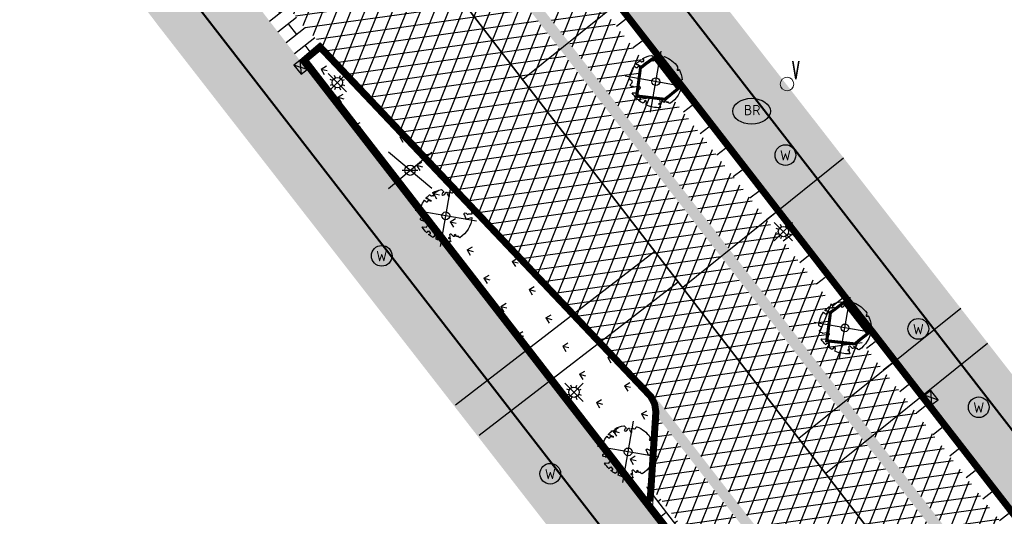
# Model space of a CAD drawing. Header units: metres. Extents: x 196882 to 197709, y 354811 to 355604.
# Tile 50 of 68: x 197350 to 197388, y 355189 to 355208. Entities that reach past the tile are written whole.
import ezdxf

# ---------------------------------------------------------------- set-up
doc = ezdxf.new("R2010")
doc.units = ezdxf.units.M
doc.layers.get('0').update_dxf_attribs({"lineweight": 18})
for name, color, linetype, lineweight in [('B-WE-KL-WATER_BRANDLEIDING_BRANDHYDRANT-S', 150, 'Continuous', 25), ('B-WE-KL-WATER_STRAATPOT-S', 170, 'Continuous', 25), ('Boomvak', 7, 'Continuous', 18), ('N-WE-RI-HWA_KOLK-S', 7, 'Continuous', 25), ('V-WE-GR-BOOM-S', 7, 'Continuous', 25), ('V-WE-IE-MEUBILAIR_WEGMEUBILAIR_VERKEERSBORD-S', 7, 'Continuous', 25), ('V-WE-RI-GWA_HUISAANSLUITING_PVC-G', 1, 'RI-GWA_HUISAANSLUITING-V', 25), ('V-WE-RI-VWA_TRANSPORTLEIDING-G', 20, 'RI-VWA-V', 35), ('V-WE-VH-KANTOPSLUITING_OPSLUITBAND-G', 7, 'VH-OPSLUITBAND-V', 25), ('V-WE-VH-KANTOPSLUITING_RIJWIELPADBAND_380X200-G', 10, 'VH-RIJWIELPADBAND_380X200-V', 0), ('V-WE-VH-KANTOPSLUITING_TROTTOIRBAND-G', 7, 'VH-TROTTOIRBAND-V', 0), ('V-WE-VH-VERHARDING_TEGEL-A', 252, 'Continuous', 18), ('verklikker', 2, 'Continuous', 0)]:
    doc.layers.add(name, color=color, linetype=linetype, lineweight=lineweight)
for name, color, linetype in [('V-WE-IE-LICHTMAST-G', 7, 'Continuous'), ('V_WEGEN_A_ASFALT', 252, 'Continuous'), ('V_WEGEN_A_BSS', 252, 'Continuous')]:
    doc.layers.add(name, color=color, linetype=linetype)
doc.layers.add('V-WE-VH-VERHARDING_TEGEL_300x300 grijs', color=7, linetype='Continuous', lineweight=18, true_color=0x999999)
doc.layers.add('V_GROEN_A_GRAS', color=3, linetype='Continuous', true_color=0x00ff00)
doc.styles.add('NLCS-ISO', font='NLCS-ISO.ttf')
doc.styles.add('NLCS-ISO-M500-T25', font='NLCS-ISO.ttf', dxfattribs={"height": 1})
doc.styles.add('Style-simplex', font='simplex.shx')
doc.linetypes.add('RI-GWA_HUISAANSLUITING-V', pattern='A,2,[24,NLCS.SHX,S=1,R=0,X=0,Y=0],2,-1.8,2.6,-1.8,2.6,-1.8,2.6,-1.8', length=19)
doc.linetypes.add('RI-VWA-V', pattern='A,2.5,[24,NLCS.SHX,S=1,R=0,X=0,Y=0],2.5,-3,0,-3', length=11)
doc.linetypes.add('VH-OPSLUITBAND-V', pattern='A,4,-2,2,-2,2,[24,NLCS.SHX,S=1,R=0,X=0,Y=0],2,-2,2,-2', length=20)
doc.linetypes.add('VH-RIJWIELPADBAND_380X200-V', pattern='A,4,[24,NLCS.SHX,S=1,R=0,X=0,Y=0],4,-2,2,-2,0,-2,2,-2', length=20)
doc.linetypes.add('VH-TROTTOIRBAND-V', pattern='A,2.5,[24,NLCS.SHX,S=1,R=0,X=0,Y=0],2.5,-2,2,-2,2,-2', length=15)
pattern_1 = [(37.8188, (197367.178, 355110.634), (0.0928136, 0.736638), [0.525, -0.525]), (127.8188, (197367.178, 355110.634), (-0.4147258, -0.3219122), [])]
pattern_2 = [(8.01566, (197213.72877, 355299.11294), (-0.0697219, 0.495115), []), (68.01566, (197213.72877, 355299.11294), (-0.4636431, 0.1871766), [])]

# ---------------------------------------------------------------- blocks, each defined once
blk = doc.blocks.new('S421')
at = {"layer": 'verklikker', "color": 6, "linetype": 'Continuous', "lineweight": 0}
blk.add_circle((0, 0), 0.263, dxfattribs=at)
at = {"layer": 'verklikker', "color": 6, "linetype": 'Continuous', "lineweight": 0, "style": 'Style-simplex', "width": 0.428569}
blk.add_text('v', height=1.05, dxfattribs=at).set_placement((0.186, 0.186))
blk = doc.blocks.new('*U82')
at = {"color": 1}
blk.add_lwpolyline([(0.087, 0.942), (0.088, 0.944), (0.09, 0.946), (0.091, 0.948), (0.093, 0.949), (0.095, 0.951), (0.096, 0.952), (0.097, 0.954), (0.099, 0.956), (0.1, 0.958), (0.102, 0.96), (0.103, 0.963), (0.103, 0.967), (0.103, 0.972), (0.103, 0.977), (0.102, 0.983), (0.095, 1.007, -0.52938), (0.106, 1.02, -0.087139), (0.444, 0.925, -0.372341), (0.457, 0.895), (0.471, 0.824), (0.436, 0.789), (0.398, 0.797), (0.353, 0.763), (0.371, 0.72), (0.417, 0.705), (0.542, 0.734), (0.573, 0.717), (0.57, 0.691), (0.541, 0.673), (0.515, 0.588), (0.549, 0.534), (0.634, 0.669, -0.504641), (0.681, 0.628, 0.331948), (0.709, 0.584, 0.282008), (0.799, 0.601), (0.791, 0.597, -0.512156), (0.833, 0.597, -0.16076), (1.019, -0.011), (0.995, -0.034), (0.995, -0.059), (0.972, -0.063), (0.975, -0.088), (0.94, -0.076), (0.929, -0.104), (0.973, -0.133), (0.987, -0.144), (1.011, -0.12, -0.106371), (0.868, -0.522), (0.741, -0.44), (0.718, -0.456), (0.702, -0.389), (0.657, -0.335), (0.605, -0.335), (0.606, -0.398), (0.566, -0.536), (0.572, -0.562), (0.601, -0.566), (0.786, -0.637, -0.236298), (-0.045, -1.003, 0.159625), (-0.069, -0.954, 0.350802), (-0.063, -0.906, -0.504641), (-0.12, -0.879), (-0.106, -0.834), (-0.129, -0.792), (-0.16, -0.796), (-0.165, -0.829), (-0.188, -0.842), (-0.216, -0.821), (-0.24, -0.695), (-0.258, -0.677), (-0.304, -0.678), (-0.317, -0.733), (-0.336, -0.739), (-0.354, -0.785), (-0.401, -0.76, 0.733583), (-0.384, -0.795, -0.861625), (-0.374, -0.826, 0.279978), (-0.409, -0.879), (-0.407, -0.881, -0.827056), (-0.442, -0.917, -0.116774), (-0.83, -0.511), (-0.823, -0.51), (-0.817, -0.508), (-0.812, -0.506), (-0.808, -0.504), (-0.805, -0.502), (-0.803, -0.5), (-0.801, -0.497), (-0.754, -0.437), (-0.752, -0.435), (-0.752, -0.433), (-0.751, -0.431), (-0.75, -0.429), (-0.75, -0.427), (-0.749, -0.425), (-0.748, -0.422), (-0.747, -0.42), (-0.746, -0.417), (-0.744, -0.414), (-0.743, -0.411), (-0.741, -0.408), (-0.739, -0.405), (-0.738, -0.401), (-0.736, -0.398), (-0.735, -0.395), (-0.734, -0.392), (-0.734, -0.389), (-0.733, -0.386), (-0.733, -0.383), (-0.733, -0.381), (-0.734, -0.379), (-0.734, -0.377), (-0.735, -0.375), (-0.736, -0.374), (-0.738, -0.374), (-0.74, -0.373), (-0.742, -0.373), (-0.744, -0.373), (-0.746, -0.373), (-0.748, -0.373), (-0.75, -0.372), (-0.753, -0.371), (-0.755, -0.37), (-0.758, -0.369), (-0.76, -0.367), (-0.763, -0.365), (-0.765, -0.363), (-0.768, -0.361), (-0.771, -0.359), (-0.773, -0.357), (-0.776, -0.355), (-0.779, -0.352), (-0.781, -0.35), (-0.83, -0.406), (-0.832, -0.403), (-0.835, -0.4), (-0.837, -0.397), (-0.839, -0.394), (-0.841, -0.39), (-0.844, -0.388), (-0.848, -0.386), (-0.855, -0.385), (-0.864, -0.386), (-0.876, -0.388), (-0.891, -0.393, -0.040997), (-0.958, -0.205), (-0.923, -0.211), (-0.893, -0.231), (-0.876, -0.216), (-0.856, -0.185), (-0.875, -0.156), (-0.865, -0.113), (-0.904, -0.11), (-0.93, -0.085), (-0.978, -0.116, -0.05814), (-0.998, 0.166), (-0.97, 0.16), (-0.86, 0.073), (-0.812, 0.089), (-0.626, 0.139), (-0.61, 0.2), (-0.682, 0.229), (-0.693, 0.252), (-0.824, 0.317), (-0.827, 0.354), (-0.872, 0.391), (-0.89, 0.428), (-0.859, 0.476), (-0.792, 0.486), (-0.73, 0.527), (-0.729, 0.568), (-0.768, 0.613), (-0.757, 0.632), (-0.773, 0.662, -0.13428), (-0.333, 0.967, -0.541727), (-0.319, 0.957), (-0.322, 0.928), (-0.321, 0.913), (-0.319, 0.902), (-0.316, 0.893), (-0.312, 0.887), (-0.307, 0.882), (-0.302, 0.878), (-0.297, 0.875), (-0.293, 0.872), (-0.289, 0.868), (-0.286, 0.865), (-0.282, 0.862), (-0.279, 0.859), (-0.276, 0.857), (-0.273, 0.855), (-0.269, 0.854), (-0.266, 0.854), (-0.262, 0.855), (-0.258, 0.857), (-0.255, 0.859), (-0.25, 0.861), (-0.246, 0.863), (-0.242, 0.865), (-0.238, 0.867), (-0.234, 0.868), (-0.229, 0.869), (-0.225, 0.87), (-0.221, 0.871), (-0.217, 0.871), (-0.213, 0.872), (-0.21, 0.873), (-0.206, 0.874), (-0.203, 0.876), (-0.2, 0.879), (-0.197, 0.882), (-0.195, 0.885), (-0.193, 0.865), (-0.188, 0.86), (-0.167, 0.824), (-0.122, 0.799), (-0.185, 0.902), (-0.184, 0.905), (-0.183, 0.908), (-0.183, 0.911), (-0.183, 0.914), (-0.184, 0.917), (-0.185, 0.92), (-0.188, 0.923), (-0.191, 0.926), (-0.194, 0.929), (-0.199, 0.933), (-0.204, 0.938), (-0.21, 0.944), (-0.216, 0.951), (-0.223, 0.959), (-0.24, 0.98, -0.543104), (-0.234, 0.996, -0.046766), (-0.047, 1.023, -0.385168), (-0.036, 1.015), (-0.03, 0.976), (-0.028, 0.964), (-0.024, 0.956), (-0.021, 0.951), (-0.017, 0.947), (-0.013, 0.946), (-0.009, 0.945), (-0.005, 0.945), (-0.002, 0.945), (0.002, 0.944), (0.005, 0.943), (0.009, 0.942), (0.012, 0.941), (0.015, 0.939), (0.019, 0.938), (0.022, 0.936), (0.025, 0.935), (0.028, 0.934), (0.031, 0.932), (0.033, 0.931), (0.036, 0.929), (0.038, 0.928), (0.04, 0.926), (0.042, 0.924), (0.044, 0.922), (0.045, 0.92), (0.046, 0.919), (0.047, 0.917), (0.048, 0.915), (0.049, 0.914), (0.051, 0.913), (0.052, 0.912), (0.054, 0.912), (0.056, 0.912), (0.058, 0.913), (0.06, 0.914), (0.062, 0.915), (0.065, 0.916), (0.067, 0.918), (0.07, 0.921), (0.072, 0.923), (0.074, 0.926), (0.076, 0.929), (0.079, 0.932), (0.081, 0.935), (0.083, 0.937), (0.085, 0.94)], format="xyb", close=True, dxfattribs=at)
at = {"color": 10}
for points in [[(0.849, -0.849), (-0.849, 0.849)], [(-0.849, -0.849), (0.849, 0.849)]]:
    blk.add_lwpolyline(points, dxfattribs=at)
at = {"color": 1}
blk.add_circle((0, 0), 0.15, dxfattribs=at)
at = {"color": 7, "style": 'NLCS-ISO-M500-T25'}
for tag, p in [('NR', (-0.492, -0.08)), ('NAAM', (-0.492, -0.32))]:
    blk.add_attdef(tag, p, '', height=0.2, dxfattribs=at)
at = {"color": 7, "style": 'NLCS-ISO-M500-T25', "flags": 1}
for tag, p in [('WETNAAM', (-0.492, -0.56)), ('STAMDIA', (-0.492, -0.8)), ('STAMOMTR', (-0.492, -1.04)), ('OPMERKING', (-0.492, -1.28))]:
    blk.add_attdef(tag, p, '', height=0.2, dxfattribs=at)
blk = doc.blocks.new('Lichtmast_V')
for points in [[(0.354, 0.354), (-0.354, -0.354)], [(0.354, -0.354), (-0.354, 0.354)], [(-0.185, 0.077), (-0.277, 0.115)], [(-0.077, 0.185), (-0.115, 0.277)], [(0.077, 0.185), (0.115, 0.277)], [(0.185, 0.077), (0.277, 0.115)], [(-0.185, -0.077), (-0.277, -0.115)], [(-0.077, -0.185), (-0.115, -0.277)], [(0.077, -0.185), (0.115, -0.277)], [(0.185, -0.077), (0.277, -0.115)]]:
    blk.add_lwpolyline(points)
at = {"layer": 'V-WE-IE-LICHTMAST-G'}
blk.add_circle((0, 0), 0.2, dxfattribs=at)
blk = doc.blocks.new('SKL-WATER_STRAATPOT-SO')
blk.add_circle((0, 0), 2)
at = {"style": 'NLCS-ISO'}
blk.add_text('W', height=2, rotation=360, dxfattribs=at).set_placement((-1.06, -1.05))
blk = doc.blocks.new('SKL-WATER_BRANDHYDRANT-SO')
blk.add_ellipse((0, 0), major_axis=(-3.64, 0), ratio=0.685994)
at = {"style": 'NLCS-ISO'}
blk.add_text('BR', height=2, rotation=360, dxfattribs=at).set_placement((-1.49, -0.76))
blk = doc.blocks.new('N-SRI-KOLK_COMBINATIE-SO')
h = blk.add_hatch(color=256)
h.paths.add_polyline_path([(-1.125, 1.5), (-1.125, 0), (0, 0.75)])
h.paths.add_polyline_path([(1.125, 1.5), (0, 0.75), (1.125, 0)])
for p, q in [((-1.125, 0), (1.125, 1.5)), ((1.125, 0), (-1.125, 1.5))]:
    blk.add_line(p, q)
at = {"flags": 128}
blk.add_lwpolyline([(-1.125, 0), (1.125, 0), (1.125, 1.5), (-1.125, 1.5)], close=True, dxfattribs=at)
blk = doc.blocks.new('V-SIE-WEG_VERKEERSBORD')
at = {"color": 0}
for p, q in [((-0.836, -0.701), (0.836, 0.701)), ((0.836, -0.701), (-0.836, 0.701))]:
    blk.add_line(p, q, dxfattribs=at)
blk.add_line((-0.3, 0), (0.3, 0))
blk.add_circle((0, 0), 0.2)
at = {"style": 'NLCS-ISO'}
blk.add_attdef('VERKEERSBORD', (0.2, 0.202), '', height=0.4, dxfattribs=at)

msp = doc.modelspace()

# ---------------------------------------------------------------- hatches: boundary and pattern name
at = {"layer": 'V-WE-VH-VERHARDING_TEGEL-A'}
h = msp.add_hatch(dxfattribs=at)
h.set_pattern_fill('AVH-TEGEL_300X300_HALFST', color=11, scale=1.25, pattern_type=2)
h.set_pattern_definition([(308.015660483, (-58.86684, -45.96112), (0.378674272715, -0.1799640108), [0.375, -0.375]), (38.01566048, (-58.86684, -45.9611), (-0.23095381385, 0.29544091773), [])])
h.paths.add_polyline_path([(197611.905, 354883.622), (197617.307, 354876.665), (197615.886, 354875.563), (197572.913, 354930.906), (197570.425, 354934.11), (197484.931, 355044.212), (197481.749, 355048.31), (197357.892, 355207.986), (197351.32, 355216.473), (197346.25, 355223.021), (197337.369, 355234.416), (197243.012, 355355.967), (197242.503, 355356.81), (197242.203, 355357.748), (197242.06, 355358.479), (197241.6, 355359.917), (197240.817, 355361.208), (197237.815, 355365.062), (197235.607, 355367.896), (197236.226, 355370.216), (197236.899, 355369.358), (197237.127, 355368.928), (197238.472, 355367.204), (197242.289, 355362.28), (197242.829, 355361.489), (197243.273, 355360.634), (197243.612, 355359.731), (197243.839, 355358.801), (197243.913, 355358.396), (197244.132, 355357.668), (197244.49, 355356.997), (197246.89, 355353.905), (197257.004, 355340.877), (197263.069, 355333.063), (197270.1, 355324.006), (197279.392, 355312.035), (197295.011, 355291.914), (197302.573, 355282.172), (197310.236, 355272.301), (197317.909, 355262.416), (197324.699, 355253.668), (197332.224, 355243.975), (197340.253, 355233.64), (197347.837, 355223.911), (197349.563, 355225.192), (197351.569, 355222.107), (197350.13, 355220.964), (197357.263, 355211.768), (197361.255, 355206.596), (197374.852, 355189.05), (197395.161, 355162.866), (197403.326, 355152.339), (197425.189, 355124.15), (197437.629, 355108.111), (197445.337, 355098.173), (197474.048, 355061.155), (197481.019, 355052.168), (197483.327, 355053.995), (197485.597, 355051.07), (197483.289, 355049.265), (197486.28, 355045.412), (197561.285, 354948.815), (197591.974, 354909.292)])
h = msp.add_hatch(dxfattribs=at)
h.set_pattern_fill('AVH-TEGEL_300X300_HALFST', color=256, scale=1.25, pattern_type=2)
h.set_pattern_definition([(308.01566, (197234.217, 354932.616), (0.37867427, -0.17996401), [0.375, -0.375]), (38.01566, (197234.217, 354932.616), (-0.23095381, 0.29544092), [])])
h.paths.add_polyline_path([(197235.581, 355367.799), (197234.217, 355362.687), (197236.721, 355359.564), (197239.925, 355353.365), (197240.018, 355353.248), (197240.596, 355353.707), (197242.746, 355350.948), (197242.149, 355350.482), (197247.638, 355343.366), (197248.794, 355344.219), (197251.13, 355341.161), (197250.017, 355340.283), (197251.382, 355338.514), (197252.017, 355339.01), (197253.241, 355337.431), (197252.603, 355336.931), (197255.071, 355333.731), (197255.72, 355334.225), (197256.932, 355332.633), (197256.293, 355332.148), (197258.771, 355328.935), (197259.386, 355329.419), (197260.605, 355327.83), (197259.989, 355327.355), (197262.404, 355324.224), (197263.572, 355325.082), (197265.762, 355322.252), (197264.611, 355321.364), (197266.049, 355319.503), (197266.681, 355319.992), (197267.9, 355318.4), (197267.273, 355317.913), (197268.559, 355316.246), (197270.468, 355317.879), (197270.374, 355318.017), (197270.769, 355318.334), (197271.082, 355317.944), (197271.017, 355317.894), (197277.296, 355309.603), (197279.798, 355306.505), (197279.767, 355306.48), (197282.144, 355303.445), (197279.742, 355301.585), (197280.949, 355299.977), (197287.399, 355296.113), (197287.537, 355295.83), (197336.506, 355232.778), (197336.629, 355232.874), (197343.676, 355223.839), (197345.792, 355221.126), (197350.134, 355215.559), (197350.732, 355214.792), (197350.788, 355213.519), (197352.134, 355211.814), (197352.955, 355211.669), (197355.806, 355207.908), (197382.704, 355173.364), (197415.028, 355132.025), (197418.821, 355127.312), (197426.22, 355117.67), (197426.162, 355117.573), (197439.09, 355100.957), (197447.403, 355090.49), (197447.266, 355090.385), (197453.819, 355082.221), (197453.723, 355082.153), (197455.981, 355079.258), (197455.944, 355079.174), (197461.241, 355072.44), (197461.369, 355072.494), (197471.122, 355059.986), (197471.26, 355059.822), (197471.304, 355059.856), (197476.126, 355053.586), (197484.037, 355043.418), (197483.735, 355043.179), (197485.477, 355040.963), (197485.825, 355041.194), (197487.25, 355039.31), (197487.136, 355039.216), (197495.21, 355028.868), (197497.648, 355025.787), (197507.361, 355013.143), (197507.469, 355013.22), (197507.852, 355012.72), (197507.757, 355012.64), (197515.172, 355003.148), (197515.257, 355003.199), (197520.23, 354996.693), (197525.87, 354989.268), (197535.302, 354976.941), (197535.185, 354976.85), (197538.114, 354973.09), (197538.245, 354973.166), (197538.442, 354972.926), (197537.462, 354972.143), (197537.63, 354971.963), (197536.257, 354970.595), (197538.447, 354967.93), (197543.233, 354962.047), (197550.188, 354953.499), (197553.95, 354948.887), (197557.921, 354943.994), (197557.833, 354943.918), (197564.133, 354936.165), (197565.05, 354936.92), (197568.446, 354932.616), (197570.362, 354934.061), (197484.868, 355044.163), (197357.829, 355207.937), (197351.257, 355216.424), (197346.187, 355222.972), (197337.306, 355234.367), (197242.946, 355355.922), (197242.43, 355356.777), (197242.125, 355357.728), (197241.982, 355358.459), (197241.527, 355359.884), (197240.751, 355361.163), (197237.752, 355365.013)])
h = msp.add_hatch(dxfattribs=at)
h.set_pattern_fill('AVH-TEGEL_300X300_HALFST', color=256, scale=1.25, pattern_type=2)
h.set_pattern_definition([(308.01566, (197362.73151, 355062.66647), (0.37867427, -0.17996401), [0.375, -0.375]), (38.01566, (197362.7315, 355062.66647), (-0.2309538, 0.2954409), [])])
h.paths.add_polyline_path([(197364.22, 355229.417), (197365.408, 355230.608), (197367.484, 355227.904), (197366.733, 355227.319), (197366.264, 355226.786), (197366.102, 355226.602), (197365.886, 355226.135), (197365.767, 355225.624), (197365.755, 355225.098), (197365.848, 355224.593), (197366.281, 355223.741), (197375.584, 355211.744), (197375.427, 355211.611), (197398.906, 355181.471), (197403.613, 355175.402), (197407.417, 355178.558), (197423.366, 355159.562), (197422.706, 355158.441), (197422.321, 355157.242), (197421.985, 355155.772), (197421.932, 355155.421), (197422.009, 355153.714), (197422.452, 355152.064), (197423.22, 355150.582), (197424.866, 355148.527), (197424.786, 355148.455), (197430.091, 355141.746), (197434.295, 355136.24), (197438.503, 355130.819), (197441.908, 355126.356), (197446.316, 355120.829), (197459.852, 355103.513), (197467.914, 355093.129), (197486.089, 355069.947), (197487.062, 355068.665), (197489.16, 355066.052), (197490.75, 355064.009), (197491.582, 355063.315), (197492.632, 355063.935), (197492.683, 355063.977), (197492.919, 355063.689), (197491.554, 355062.896), (197490.839, 355062.666), (197490.045, 355062.696), (197489.313, 355063.002), (197488.758, 355063.511), (197363.159, 355225.405), (197362.871, 355225.904), (197362.732, 355226.482), (197362.763, 355227.076), (197362.955, 355227.62), (197363.956, 355229.163)])
h = msp.add_hatch(dxfattribs=at)
h.set_pattern_fill('AVH-TEGEL_300X300_HALFST', color=11, scale=1.25, pattern_type=2)
h.set_pattern_definition([(308.01566, (197362.321, 355063.896), (0.37867427, -0.17996401), [0.375, -0.375]), (38.01566, (197362.321, 355063.896), (-0.2309538, 0.2954409), [])])
h.paths.add_polyline_path([(197363.743, 355224.525), (197362.321, 355223.426), (197366.616, 355217.876), (197364.294, 355216.063), (197365.22, 355214.871), (197367.557, 355216.684), (197371.499, 355211.603), (197376.114, 355205.654), (197382.474, 355197.457), (197389.736, 355188.097), (197398.481, 355176.826), (197404.904, 355168.548), (197412.151, 355159.207), (197419.483, 355149.756), (197426.619, 355140.56), (197433.029, 355132.298), (197440.182, 355123.078), (197446.508, 355114.925), (197452.243, 355107.532), (197461.033, 355096.204), (197470.017, 355084.624), (197481.049, 355070.405), (197486.099, 355063.896), (197487.508, 355064.993)])
at = {"layer": 'V_GROEN_A_GRAS'}
h = msp.add_hatch(dxfattribs=at)
h.set_pattern_fill('GRASS', color=70, scale=0.05, angle=-52.2047, style=0)
h.set_pattern_definition([(345.811, (197361.59485, 355189.7071), (1.090755, 0.650503), [0.238125, -1.557926]), (300.811, (197361.5949, 355189.7071), (1.090755, 0.6505), [0.238125, -1.031875]), (30.811, (197361.5949, 355189.7071), (-0.6505, 1.090755), [0.238125, -1.031875])])
h.paths.add_polyline_path([(197374.659, 355189.707), (197361.595, 355206.572), (197362.024, 355206.927), (197374.675, 355193.572), (197374.71, 355193.53), (197374.839, 355193.292), (197374.876, 355193.026), (197374.863, 355192.801), (197374.686, 355190.006)])
at = {"layer": 'V_WEGEN_A_ASFALT'}
h = msp.add_hatch(dxfattribs=at)
h.set_pattern_fill('AVH-ASFALT', color=256, scale=0.5, style=0, pattern_type=2)
h.set_pattern_definition([(8.01566048, (135.18786, -698.3183), (-0.0697218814, 0.495114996), []), (68.01566048, (135.18786, -698.3183), (-0.463643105, 0.1871765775), [])])
h.paths.add_polyline_path([(197244.208, 355366.633), (197244.772, 355368.756), (197248.206, 355364.347), (197246.291, 355363.976)], flags=16)
h.paths.add_polyline_path([(197618.792, 354883.616), (197618.859, 354883.531), (197620.176, 354881.132), (197620.218, 354880.802), (197620.037, 354880.548), (197619.732, 354880.486), (197619.447, 354880.661), (197617.809, 354882.828)], flags=16)
h.paths.add_polyline_path([(197615.205, 354887.359), (197615.579, 354887.38), (197615.929, 354887.241), (197616.175, 354886.989), (197616.212, 354886.932), (197615.217, 354886.144), (197614.828, 354886.612), (197614.745, 354886.93), (197614.909, 354887.207)], flags=16)
h.paths.add_polyline_path([(197249.048, 355360.444), (197250.453, 355361.457), (197251.761, 355359.078), (197251.788, 355358.77), (197251.578, 355358.542), (197251.264, 355358.397), (197250.888, 355358.381), (197250.536, 355358.513), (197250.274, 355358.756)], flags=16)
h.paths.add_polyline_path([(197362.128, 355212.271), (197363.159, 355213.075), (197365.145, 355210.506), (197365.231, 355210.199), (197365.079, 355209.918), (197364.69, 355209.596), (197364.363, 355209.5), (197364.069, 355209.671)], flags=16)
h.paths.add_polyline_path([(197494.363, 355046.214), (197494.643, 355046.042), (197496.089, 355044.106), (197495.099, 355043.365), (197493.938, 355045.57), (197493.887, 355045.898), (197494.062, 355046.15)], flags=16)
h.paths.add_polyline_path([(197496.176, 355041.974), (197497.151, 355042.743), (197499.309, 355039.886), (197499.406, 355039.593), (197499.313, 355039.327), (197499.034, 355039.183), (197498.669, 355039.152), (197498.322, 355039.267), (197498.06, 355039.492)], flags=16)
edge = h.paths.add_edge_path()
edge.add_line((197254.74, 355364.977), (197252.534, 355367.828))
edge.add_line((197252.534, 355367.828), (197250.33, 355370.59))
edge.add_line((197250.33, 355370.59), (197246.08, 355375.894))
edge.add_line((197246.08, 355375.894), (197245.813, 355376.216))
edge.add_line((197245.813, 355376.216), (197245.689, 355376.286))
edge.add_line((197245.689, 355376.286), (197245.587, 355376.385))
edge.add_line((197245.587, 355376.385), (197244.802, 355377.427))
edge.add_line((197244.802, 355377.427), (197244.442, 355377.886))
edge.add_line((197244.442, 355377.886), (197242.813, 355376.643))
edge.add_line((197242.813, 355376.643), (197242.078, 355376.934))
edge.add_line((197242.078, 355376.934), (197241.456, 355377.421))
edge.add_line((197241.456, 355377.421), (197241.264, 355377.677))
edge.add_line((197241.264, 355377.677), (197240.464, 355374.501))
edge.add_line((197240.464, 355374.501), (197243.638, 355370.386))
edge.add_line((197243.638, 355370.386), (197243.015, 355368.04))
edge.add_line((197243.015, 355368.04), (197239.826, 355372.186))
edge.add_line((197239.826, 355372.186), (197238.981, 355368.895))
edge.add_line((197238.981, 355368.895), (197239.273, 355368.341))
edge.add_line((197239.273, 355368.341), (197239.444, 355367.723))
edge.add_line((197239.444, 355367.723), (197239.477, 355367.083))
edge.add_line((197239.477, 355367.083), (197239.375, 355366.465))
edge.add_line((197239.375, 355366.465), (197239.17, 355366.309))
edge.add_line((197239.17, 355366.309), (197242.289, 355362.28))
edge.add_line((197242.289, 355362.28), (197242.829, 355361.489))
edge.add_line((197242.829, 355361.489), (197243.273, 355360.634))
edge.add_line((197243.273, 355360.634), (197243.612, 355359.731))
edge.add_line((197243.612, 355359.731), (197243.839, 355358.801))
edge.add_line((197243.839, 355358.801), (197243.913, 355358.396))
edge.add_line((197243.913, 355358.396), (197244.132, 355357.668))
edge.add_line((197244.132, 355357.668), (197244.49, 355356.997))
edge.add_line((197244.49, 355356.997), (197246.766, 355358.85))
edge.add_line((197246.766, 355358.85), (197247.262, 355358.206))
edge.add_line((197247.262, 355358.206), (197344.321, 355233.163))
edge.add_line((197344.321, 355233.163), (197344.724, 355232.614))
edge.add_line((197344.724, 355232.614), (197349.563, 355225.192))
edge.add_line((197349.563, 355225.192), (197351.569, 355222.107))
edge.add_line((197351.569, 355222.107), (197357.966, 355212.296))
edge.add_line((197357.966, 355212.296), (197358.618, 355211.446))
edge.add_line((197358.618, 355211.446), (197359.525, 355210.295))
edge.add_line((197359.525, 355210.295), (197361.338, 355207.993))
edge.add_line((197361.338, 355207.993), (197362.045, 355207.269))
edge.add_line((197362.045, 355207.269), (197374.863, 355193.737))
edge.add_line((197374.863, 355193.737), (197375.209, 355193.322))
edge.add_line((197375.209, 355193.322), (197441.888, 355107.396))
edge.add_line((197441.888, 355107.396), (197445.664, 355102.529))
edge.add_line((197445.664, 355102.529), (197478.355, 355060.401))
edge.add_line((197478.355, 355060.401), (197483.327, 355053.995))
edge.add_line((197483.327, 355053.995), (197486.594, 355049.782))
edge.add_line((197486.594, 355049.782), (197601.022, 354902.418))
edge.add_line((197601.022, 354902.418), (197611.126, 354886.577))
edge.add_line((197611.126, 354886.577), (197612.61, 354884.25))
edge.add_line((197612.61, 354884.25), (197615.186, 354880.9))
edge.add_line((197615.186, 354880.9), (197618.014, 354877.23))
edge.add_line((197618.014, 354877.23), (197615.886, 354875.563))
edge.add_line((197615.886, 354875.563), (197618.768, 354871.816))
edge.add_line((197618.768, 354871.816), (197619.198, 354871.038))
edge.add_line((197619.198, 354871.038), (197619.38, 354870.123))
edge.add_line((197619.38, 354870.123), (197619.267, 354869.197))
edge.add_line((197619.267, 354869.197), (197618.896, 354868.389))
edge.add_line((197618.896, 354868.389), (197618.39, 354867.541))
edge.add_line((197618.39, 354867.541), (197617.593, 354866.525))
edge.add_line((197617.593, 354866.525), (197616.658, 354865.636))
edge.add_line((197616.658, 354865.636), (197615.8, 354864.929))
edge.add_line((197615.8, 354864.929), (197615.563, 354864.731))
edge.add_line((197615.563, 354864.731), (197616.512, 354863.566))
edge.add_line((197616.512, 354863.566), (197619.999, 354859.296))
edge.add_line((197619.999, 354859.296), (197620, 354859.283))
edge.add_line((197620, 354859.283), (197620.838, 354860.022))
edge.add_line((197620.838, 354860.022), (197621.747, 354860.68))
edge.add_line((197621.747, 354860.68), (197622.714, 354861.249))
edge.add_line((197622.714, 354861.249), (197623.726, 354861.722))
edge.add_line((197623.726, 354861.722), (197624.679, 354861.942))
edge.add_line((197624.679, 354861.942), (197625.707, 354861.841))
edge.add_line((197625.707, 354861.841), (197626.645, 354861.408))
edge.add_line((197626.645, 354861.408), (197627.356, 354860.736))
edge.add_line((197627.356, 354860.736), (197628.477, 354859.277))
edge.add_line((197628.477, 354859.277), (197629.919, 354860.402))
edge.add_line((197629.919, 354860.402), (197629.805, 354860.728))
edge.add_line((197629.805, 354860.728), (197629.902, 354861.061))
edge.add_line((197629.902, 354861.061), (197630.176, 354861.274))
edge.add_line((197630.176, 354861.274), (197630.523, 354861.286))
edge.add_line((197630.523, 354861.286), (197631.776, 354860.787))
edge.add_line((197631.776, 354860.787), (197632.963, 354860.123))
edge.add_line((197632.963, 354860.123), (197634.053, 354859.31))
edge.add_line((197634.053, 354859.31), (197635.019, 354858.369))
edge.add_line((197635.019, 354858.369), (197638.026, 354855.034))
edge.add_line((197638.026, 354855.034), (197640.528, 354852.513))
edge.add_line((197640.528, 354852.513), (197643.259, 354850.242))
edge.add_line((197643.259, 354850.242), (197644.292, 354849.463))
edge.add_line((197644.292, 354849.463), (197645.047, 354848.804))
edge.add_line((197645.047, 354848.804), (197645.73, 354848.064))
edge.add_line((197645.73, 354848.064), (197646.33, 354847.253))
edge.add_line((197646.33, 354847.253), (197646.835, 354846.388))
edge.add_line((197646.835, 354846.388), (197646.898, 354846.033))
edge.add_line((197646.898, 354846.033), (197646.731, 354845.714))
edge.add_line((197646.731, 354845.714), (197646.403, 354845.564))
edge.add_line((197646.403, 354845.564), (197646.052, 354845.646))
edge.add_line((197646.052, 354845.646), (197645.25, 354844.024))
edge.add_line((197645.25, 354844.024), (197658.974, 354837.104))
edge.add_line((197658.974, 354837.104), (197663.24, 354845.081))
edge.add_line((197663.24, 354845.081), (197662.256, 354845.808))
edge.add_line((197662.256, 354845.808), (197661.166, 354846.589))
edge.add_line((197661.166, 354846.589), (197659.281, 354847.978))
edge.add_line((197659.281, 354847.978), (197658.181, 354848.824))
edge.add_line((197658.181, 354848.824), (197657.094, 354849.687))
edge.add_line((197657.094, 354849.687), (197655.779, 354850.771))
edge.add_line((197655.779, 354850.771), (197654.486, 354851.882))
edge.add_line((197654.486, 354851.882), (197653.214, 354853.017))
edge.add_line((197653.214, 354853.017), (197651.963, 354854.175))
edge.add_line((197651.963, 354854.175), (197650.716, 354852.865))
edge.add_line((197650.716, 354852.865), (197650.9, 354852.49))
edge.add_line((197650.9, 354852.49), (197650.77, 354852.093))
edge.add_line((197650.77, 354852.093), (197650.399, 354851.9))
edge.add_line((197650.399, 354851.9), (197649.999, 354852.022))
edge.add_line((197649.999, 354852.022), (197648.432, 354853.042))
edge.add_line((197648.432, 354853.042), (197647.483, 354853.708))
edge.add_line((197647.483, 354853.708), (197646.554, 354854.401))
edge.add_line((197646.554, 354854.401), (197646.122, 354854.742))
edge.add_line((197646.122, 354854.742), (197644.859, 354855.773))
edge.add_line((197644.859, 354855.773), (197644.092, 354856.447))
edge.add_line((197644.092, 354856.447), (197643.344, 354857.143))
edge.add_line((197643.344, 354857.143), (197642.619, 354857.862))
edge.add_line((197642.619, 354857.862), (197641.665, 354858.874))
edge.add_line((197641.665, 354858.874), (197641.087, 354859.527))
edge.add_line((197641.087, 354859.527), (197639.661, 354861.285))
edge.add_line((197639.661, 354861.285), (197636.225, 354865.712))
edge.add_line((197636.225, 354865.712), (197606.51, 354903.995))
edge.add_line((197606.51, 354903.995), (197598.397, 354914.448))
edge.add_line((197598.397, 354914.448), (197512.56, 355025.035))
edge.add_line((197512.56, 355025.035), (197510.219, 355028.767))
edge.add_line((197510.219, 355028.767), (197510.081, 355029.114))
edge.add_line((197510.081, 355029.114), (197510.082, 355029.515))
edge.add_line((197510.082, 355029.515), (197510.237, 355029.886))
edge.add_line((197510.237, 355029.886), (197510.498, 355030.152))
edge.add_line((197510.498, 355030.152), (197511.653, 355030.966))
edge.add_line((197511.653, 355030.966), (197509.492, 355033.75))
edge.add_line((197509.492, 355033.75), (197508.696, 355033.14))
edge.add_line((197508.696, 355033.14), (197508.366, 355032.978))
edge.add_line((197508.366, 355032.978), (197507.964, 355032.963))
edge.add_line((197507.964, 355032.963), (197507.593, 355033.119))
edge.add_line((197507.593, 355033.119), (197507.34, 355033.386))
edge.add_line((197507.34, 355033.386), (197502.398, 355041.291))
edge.add_line((197502.398, 355041.291), (197502.172, 355041.653))
edge.add_line((197502.172, 355041.653), (197499.691, 355044.838))
edge.add_line((197499.691, 355044.838), (197496.292, 355049.202))
edge.add_line((197496.292, 355049.202), (197497.039, 355049.802))
edge.add_line((197497.039, 355049.802), (197494.767, 355052.728))
edge.add_line((197494.767, 355052.728), (197496.199, 355053.822))
edge.add_line((197496.199, 355053.822), (197495.483, 355054.755))
edge.add_line((197495.483, 355054.755), (197495.101, 355055.422))
edge.add_line((197495.101, 355055.422), (197494.906, 355056.196))
edge.add_line((197494.906, 355056.196), (197494.93, 355056.994))
edge.add_line((197494.93, 355056.994), (197495.159, 355057.728))
edge.add_line((197495.159, 355057.728), (197495.351, 355058.139))
edge.add_arc((197501.887, 355055.322), 7.118, 130.4855, 156.6826, ccw=False)
edge.add_line((197497.266, 355060.735), (197503.259, 355066.482))
edge.add_line((197503.259, 355066.482), (197499.956, 355070.009))
edge.add_line((197499.956, 355070.009), (197493.859, 355064.344))
edge.add_line((197493.859, 355064.344), (197492.971, 355063.627))
edge.add_line((197492.971, 355063.627), (197491.587, 355062.822))
edge.add_line((197491.587, 355062.822), (197490.85, 355062.586))
edge.add_line((197490.85, 355062.586), (197490.028, 355062.617))
edge.add_line((197490.028, 355062.617), (197489.269, 355062.934))
edge.add_line((197489.269, 355062.934), (197488.699, 355063.457))
edge.add_line((197488.699, 355063.457), (197487.505, 355064.991))
edge.add_line((197487.505, 355064.991), (197486.099, 355063.896))
edge.add_line((197486.099, 355063.896), (197486.194, 355063.783))
edge.add_line((197486.194, 355063.783), (197486.326, 355063.444))
edge.add_line((197486.326, 355063.444), (197486.227, 355063.093))
edge.add_line((197486.227, 355063.093), (197485.936, 355062.874))
edge.add_line((197485.936, 355062.874), (197485.572, 355062.874))
edge.add_line((197485.572, 355062.874), (197484.191, 355063.354))
edge.add_line((197484.191, 355063.354), (197482.889, 355064.06))
edge.add_line((197482.889, 355064.06), (197481.719, 355064.969))
edge.add_line((197481.719, 355064.969), (197480.725, 355066.04))
edge.add_line((197480.725, 355066.04), (197449.879, 355105.805))
edge.add_line((197449.879, 355105.805), (197446.133, 355110.634))
edge.add_line((197446.133, 355110.634), (197367.178, 355212.348))
edge.add_line((197367.178, 355212.348), (197362.457, 355218.43))
edge.add_line((197362.457, 355218.43), (197361.717, 355219.595))
edge.add_line((197361.717, 355219.595), (197361.196, 355220.895))
edge.add_line((197361.196, 355220.895), (197360.926, 355222.269))
edge.add_line((197360.926, 355222.269), (197360.914, 355223.645))
edge.add_line((197360.914, 355223.645), (197361.027, 355223.959))
edge.add_line((197361.027, 355223.959), (197361.299, 355224.151))
edge.add_line((197361.299, 355224.151), (197361.632, 355224.153))
edge.add_line((197361.632, 355224.153), (197361.906, 355223.963))
edge.add_line((197361.906, 355223.963), (197352.695, 355235.821))
edge.add_line((197352.695, 355235.821), (197352.795, 355235.512))
edge.add_line((197352.795, 355235.512), (197352.707, 355235.2))
edge.add_line((197352.707, 355235.2), (197352.46, 355234.99))
edge.add_line((197352.46, 355234.99), (197352.138, 355234.951))
edge.add_line((197352.138, 355234.951), (197350.627, 355235.485))
edge.add_line((197350.627, 355235.485), (197349.553, 355236.086))
edge.add_line((197349.553, 355236.086), (197349.208, 355236.279))
edge.add_line((197349.208, 355236.279), (197347.946, 355237.304))
edge.add_line((197347.946, 355237.304), (197346.795, 355238.622))
edge.add_line((197346.795, 355238.622), (197266.084, 355342.605))
edge.add_line((197266.084, 355342.605), (197264.508, 355344.843))
edge.add_line((197264.508, 355344.843), (197262.504, 355347.996))
edge.add_line((197262.504, 355347.996), (197260.59, 355351.011))
edge.add_line((197260.59, 355351.011), (197254.07, 355361.255))
edge.add_line((197254.07, 355361.255), (197252.531, 355363.249))
edge.add_line((197252.531, 355363.249), (197253.314, 355363.861))
edge.add_line((197253.314, 355363.861), (197254.74, 355364.977))
h = msp.add_hatch(dxfattribs=at)
h.set_pattern_fill('AVH-ASFALT', color=256, scale=0.5, style=0, pattern_type=2)
h.set_pattern_definition(pattern_2)
h.paths.add_polyline_path([(197370.567, 355211.695), (197367.977, 355212.027), (197446.014, 355111.479), (197446.389, 355114.005), (197440.64, 355121.4), (197440.424, 355121.235), (197439.271, 355121.352), (197439.428, 355122.498), (197439.642, 355122.668), (197433.498, 355130.626), (197433.268, 355130.443), (197432.108, 355130.595), (197432.263, 355131.749), (197432.499, 355131.926), (197426.089, 355140.135), (197425.865, 355139.97), (197424.742, 355140.116), (197424.883, 355141.262), (197425.096, 355141.423), (197418.961, 355149.345), (197418.741, 355149.184), (197417.614, 355149.319), (197417.758, 355150.46), (197417.966, 355150.625), (197411.609, 355158.8), (197411.385, 355158.644), (197410.275, 355158.772), (197410.418, 355159.913), (197410.626, 355160.085), (197404.382, 355168.141), (197404.146, 355167.978), (197403.024, 355168.102), (197403.165, 355169.241), (197403.377, 355169.41), (197398.888, 355175.177), (197398.689, 355175.01), (197397.563, 355175.11), (197397.725, 355176.251), (197397.943, 355176.419), (197390.165, 355186.44), (197389.93, 355186.266), (197388.821, 355186.4), (197388.956, 355187.547), (197389.171, 355187.699), (197382.921, 355195.778), (197382.718, 355195.604), (197381.573, 355195.731), (197381.722, 355196.88), (197381.936, 355197.038), (197375.596, 355205.224), (197375.367, 355205.05), (197374.23, 355205.184), (197374.377, 355206.32), (197374.6, 355206.496)])
h = msp.add_hatch(dxfattribs=at)
h.set_pattern_fill('AVH-ASFALT', color=256, scale=0.5, style=0, pattern_type=2)
h.set_pattern_definition(pattern_2)
h.paths.add_polyline_path([(197375.113, 355192.786), (197374.935, 355189.987), (197381.512, 355181.528), (197381.742, 355181.715), (197382.875, 355181.583), (197382.732, 355180.425), (197382.512, 355180.246), (197388.962, 355171.961), (197389.158, 355172.074), (197390.313, 355171.982), (197390.169, 355170.861), (197389.978, 355170.683), (197395.666, 355163.286), (197395.892, 355163.475), (197397.055, 355163.332), (197396.873, 355162.168), (197396.689, 355162.029), (197402.884, 355154.038), (197403.102, 355154.204), (197404.242, 355154.06), (197404.095, 355152.921), (197403.869, 355152.745), (197410.231, 355144.519), (197410.458, 355144.699), (197411.568, 355144.539), (197411.447, 355143.421), (197411.221, 355143.252), (197417.427, 355135.252), (197417.639, 355135.411), (197418.784, 355135.279), (197418.645, 355134.145), (197418.416, 355133.963), (197424.75, 355125.817), (197424.941, 355125.978), (197426.102, 355125.853), (197425.96, 355124.721), (197425.745, 355124.556), (197431.918, 355116.58), (197432.109, 355116.739), (197433.274, 355116.629), (197433.136, 355115.497), (197432.928, 355115.33), (197438.549, 355108.021), (197441.13, 355107.698)])
at = {"layer": 'V_WEGEN_A_BSS'}
h = msp.add_hatch(dxfattribs=at)
h.set_pattern_fill('AVH-BSS_KEIFORMAAT_HALFST', color=256, scale=5, style=0, pattern_type=2)
h.set_pattern_definition([(308.01566048, (0, 0), (0.7369526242, -0.0902819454), [0.525, -0.525]), (38.01566048, (0, 0), (-0.3233353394, 0.4136172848), [])])
h.paths.add_polyline_path([(197357.966, 355212.296), (197357.271, 355211.757), (197361.255, 355206.596), (197362.045, 355207.269), (197361.338, 355207.993)])
h = msp.add_hatch(dxfattribs=at)
h.set_pattern_fill('AVH-BSS_KEIFORMAAT_HALFST', color=256, scale=5, angle=-270, style=0, pattern_type=2)
h.set_pattern_definition(pattern_1)
h.paths.add_polyline_path([(197367.977, 355212.027), (197367.65, 355212.096), (197367.178, 355212.348), (197446.133, 355110.634), (197445.999, 355110.914), (197445.98, 355111.224), (197446.014, 355111.479)])
h = msp.add_hatch(dxfattribs=at)
h.set_pattern_fill('AVH-BSS_KEIFORMAAT_HALFST', color=256, scale=5, angle=-270, style=0, pattern_type=2)
h.set_pattern_definition(pattern_1)
h.paths.add_polyline_path([(197371.156, 355211.637), (197370.567, 355211.695), (197374.6, 355206.496), (197374.951, 355206.746)])
h = msp.add_hatch(dxfattribs=at)
h.set_pattern_fill('AVH-BSS_KEIFORMAAT_HALFST', color=256, scale=5, angle=-270, style=0, pattern_type=2)
h.set_pattern_definition(pattern_1)
h.paths.add_polyline_path([(197375.922, 355205.494), (197375.596, 355205.224), (197381.936, 355197.038), (197382.277, 355197.303)])
h = msp.add_hatch(dxfattribs=at)
h.set_pattern_fill('AVH-BSS_KEIFORMAAT_HALFST', color=256, scale=5, angle=-270, style=0, pattern_type=2)
h.set_pattern_definition(pattern_1)
h.paths.add_polyline_path([(197383.26, 355196.036), (197382.921, 355195.778), (197389.171, 355187.699), (197389.531, 355187.953)])
h = msp.add_hatch(dxfattribs=at)
h.set_pattern_fill('AVH-BSS_KEIFORMAAT_HALFST', color=256, scale=5, angle=-270, style=0, pattern_type=2)
h.set_pattern_definition([(37.8188, (197374.87796, 355060.401), (0.0928136, 0.736638), [0.525, -0.525]), (127.8188, (197374.87796, 355060.401), (-0.4147258, -0.3219122), [])])
h.paths.add_polyline_path([(197374.918, 355193.67), (197375.08, 355193.372), (197375.127, 355193.036), (197375.113, 355192.786), (197441.13, 355107.698), (197441.308, 355107.684), (197441.625, 355107.594), (197441.888, 355107.396), (197375.209, 355193.322)])
h = msp.add_hatch(dxfattribs=at)
h.set_pattern_fill('AVH-BSS_KEIFORMAAT_HALFST', color=256, scale=5, angle=-270, style=0, pattern_type=2)
h.set_pattern_definition([(37.81879266, (598981.6111, 417657.93953), (0.0928135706, 0.7366380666), [0.525, -0.525]), (127.81879266, (598981.6111, 417657.93953), (-0.4147258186, -0.321912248), [])])
h.paths.add_polyline_path([(197374.935, 355189.987), (197374.884, 355189.416), (197381.201, 355181.273), (197381.512, 355181.528)])

# ---------------------------------------------------------------- linework, layer by layer
at = {"layer": 'Boomvak', "flags": 128}
for points in [[(197374.951, 355206.746), (197374.6, 355206.496), (197374.377, 355206.32), (197374.23, 355205.184), (197375.367, 355205.05), (197375.596, 355205.224), (197375.922, 355205.494), (197374.951, 355206.746)], [(197382.277, 355197.303), (197381.936, 355197.038), (197381.722, 355196.88), (197381.573, 355195.731), (197382.718, 355195.604), (197382.921, 355195.778), (197383.26, 355196.036), (197382.277, 355197.303)]]:
    msp.add_lwpolyline(points, close=True, dxfattribs=at)
at = {"layer": 'V-WE-RI-GWA_HUISAANSLUITING_PVC-G'}
for points in [[(197376.032, 355210.813), (197369.872, 355205.853)], [(197382.263, 355202.815), (197376.053, 355197.822)], [(197367.276, 355193.299), (197374.974, 355199.223)], [(197368.18, 355192.123), (197375.879, 355198.047)], [(197386.796, 355197.017), (197380.539, 355191.991)], [(197387.83, 355195.668), (197381.575, 355190.645)]]:
    msp.add_lwpolyline(points, dxfattribs=at)
at = {"layer": 'V-WE-RI-VWA_TRANSPORTLEIDING-G', "flags": 128}
msp.add_lwpolyline([(197657.606, 354845.301), (197649.221, 354851.539), (197622.62, 354880.182), (197589.309, 354923.032), (197561.005, 354959.519), (197531.423, 354997.601), (197501.275, 355036.434), (197471.783, 355074.593), (197442.017, 355112.887), (197412.85, 355150.397), (197383.436, 355188.227), (197353.661, 355226.919)], dxfattribs=at)
at = {"layer": 'V-WE-VH-KANTOPSLUITING_OPSLUITBAND-G', "const_width": 0.1, "flags": 128}
for points in [[(197374.941, 355206.677), (197374.63, 355206.456), (197374.424, 355206.293), (197374.286, 355205.228), (197375.353, 355205.102), (197375.565, 355205.263), (197375.852, 355205.502)], [(197382.268, 355197.233), (197381.966, 355196.998), (197381.769, 355196.852), (197381.629, 355195.775), (197382.702, 355195.656), (197382.89, 355195.817), (197383.19, 355196.046)]]:
    msp.add_lwpolyline(points, close=True, dxfattribs=at)
at = {"layer": 'V-WE-VH-KANTOPSLUITING_RIJWIELPADBAND_380X200-G', "flags": 128}
msp.add_lwpolyline([(197235.594, 355367.848, 0.08, 0.08, 0), (197237.783, 355365.037, 0.08, 0.08, 0), (197240.784, 355361.185, 0.08, 0.08, 0), (197241.563, 355359.9, 0.08, 0.08, 0), (197242.021, 355358.469, 0.08, 0.08, 0), (197242.164, 355357.738, 0.08, 0.08, 0), (197242.466, 355356.793, 0.08, 0.08, 0), (197242.979, 355355.944, 0.08, 0.08, 0), (197337.337, 355234.391, 0.08, 0.08, 0), (197346.218, 355222.996, 0.08, 0.08, 0), (197351.288, 355216.449, 0.08, 0.08, 0), (197357.86, 355207.962, 0.08, 0.08, 0), (197481.717, 355048.285, 0.08, 0.08, 0), (197484.899, 355044.187, 0.08, 0.08, 0), (197570.393, 354934.085, 0.08, 0.08, 0), (197572.881, 354930.881, 0.08, 0.08, 0), (197615.854, 354875.539, 0.08, 0.08, 0), (197617.266, 354873.703, 0.08, 0.08, 0), (197618.734, 354871.794, 0.08, 0.08, 0), (197619.16, 354871.024, 0.08, 0.08, 0), (197619.34, 354870.121, 0.08, 0.08, 0), (197619.228, 354869.208, 0.08, 0.08, 0), (197618.861, 354868.408, 0.08, 0.08, 0), (197618.357, 354867.564, 0.08, 0.08, 0), (197617.563, 354866.552, 0.08, 0.08, 0), (197616.631, 354865.666, 0.08, 0.08, 0), (197615.775, 354864.961, 0.08, 0.08, 0), (197608.529, 354859.004, 0, 0, 0)], format="xyseb", dxfattribs=at)
at = {"layer": 'V-WE-VH-KANTOPSLUITING_RIJWIELPADBAND_380X200-G', "const_width": 0.08, "flags": 128}
msp.add_lwpolyline([(197364.195, 355229.449), (197363.925, 355229.189), (197363.021, 355227.836), (197362.918, 355227.636), (197362.724, 355227.084), (197362.691, 355226.479), (197362.834, 355225.889), (197363.125, 355225.382), (197363.775, 355224.55), (197487.54, 355065.018), (197488.729, 355063.484), (197489.291, 355062.968), (197490.037, 355062.657), (197490.844, 355062.626), (197491.572, 355062.859), (197491.976, 355063.07), (197492.945, 355063.658)], dxfattribs=at)
at = {"layer": 'V-WE-VH-KANTOPSLUITING_TROTTOIRBAND-G', "ltscale": 2, "const_width": 0.25, "flags": 128}
for points in [[(197367.458, 355216.607), (197371.4, 355211.526), (197375.056, 355206.814), (197376.015, 355205.577), (197382.375, 355197.38), (197383.36, 355196.111), (197389.637, 355188.02), (197390.618, 355186.756), (197398.382, 355176.749), (197399.33, 355175.527), (197403.827, 355169.732), (197404.805, 355168.471), (197411.06, 355160.408), (197412.052, 355159.13), (197418.402, 355150.946), (197419.384, 355149.679), (197425.555, 355141.726), (197426.52, 355140.483), (197432.93, 355132.221), (197433.907, 355130.962), (197440.083, 355123.001), (197441.058, 355121.744), (197446.409, 355114.848), (197448.397, 355112.285), (197450.788, 355109.204)], [(197361.518, 355206.671), (197362.035, 355207.098), (197374.769, 355193.654), (197374.814, 355193.6), (197374.959, 355193.332), (197375.002, 355193.031), (197374.988, 355192.793), (197374.81, 355189.996), (197374.772, 355189.562)], [(197361.345, 355206.69), (197374.951, 355189.127), (197381.107, 355181.191), (197382.096, 355179.915), (197388.543, 355171.604), (197389.531, 355170.329), (197395.26, 355162.943), (197396.237, 355161.684), (197402.455, 355153.666), (197403.425, 355152.416), (197409.813, 355144.179), (197410.778, 355142.915), (197417.008, 355134.903), (197417.983, 355133.646), (197424.31, 355125.488), (197425.288, 355124.227), (197431.486, 355116.236), (197432.461, 355114.979), (197437.728, 355108.188), (197439.741, 355105.593), (197440.108, 355105.118)]]:
    msp.add_lwpolyline(points, dxfattribs=at)
at = {"layer": 'V-WE-VH-VERHARDING_TEGEL_300x300 grijs', "flags": 128}
for points in [[(197367.557, 355216.684), (197371.499, 355211.603), (197375.155, 355206.891), (197376.114, 355205.654), (197382.474, 355197.457), (197383.459, 355196.188), (197389.736, 355188.097), (197390.717, 355186.833), (197398.481, 355176.826), (197399.429, 355175.604), (197403.926, 355169.809), (197404.904, 355168.548), (197411.159, 355160.485), (197412.151, 355159.207), (197418.501, 355151.023), (197419.483, 355149.756), (197425.654, 355141.803)], [(197361.249, 355206.61), (197374.852, 355189.05), (197381.008, 355181.114), (197381.997, 355179.838), (197388.444, 355171.527), (197389.432, 355170.252), (197395.161, 355162.866), (197396.138, 355161.607), (197402.356, 355153.589), (197403.326, 355152.339), (197409.714, 355144.103), (197410.679, 355142.838), (197416.909, 355134.826), (197417.884, 355133.569), (197424.211, 355125.411), (197425.189, 355124.15), (197431.387, 355116.159), (197432.362, 355114.902), (197437.629, 355108.111), (197439.642, 355105.516), (197440.01, 355105.042)], [(197361.442, 355206.77), (197375.05, 355189.203), (197381.206, 355181.267), (197382.195, 355179.991), (197388.642, 355171.68), (197389.63, 355170.405), (197395.359, 355163.019), (197396.336, 355161.76), (197402.554, 355153.742), (197403.524, 355152.492), (197409.912, 355144.255), (197410.877, 355142.991), (197417.106, 355134.979), (197418.082, 355133.722), (197424.409, 355125.564), (197425.387, 355124.303), (197431.585, 355116.312), (197432.56, 355115.055), (197437.827, 355108.264), (197439.84, 355105.669), (197440.207, 355105.195)]]:
    msp.add_lwpolyline(points, dxfattribs=at)
msp.add_lwpolyline([(197374.852, 355189.05), (197361.249, 355206.61), (197362.045, 355207.269), (197374.863, 355193.737), (197374.918, 355193.67), (197375.08, 355193.372), (197375.127, 355193.036), (197375.113, 355192.786), (197374.935, 355189.987)], close=True, dxfattribs=at)

# ---------------------------------------------------------------- block references
at = {"layer": 'B-WE-KL-WATER_BRANDLEIDING_BRANDHYDRANT-S', "xscale": 0.2, "yscale": 0.2, "zscale": 0.2}
msp.add_blockref('SKL-WATER_BRANDHYDRANT-SO', (197378.711, 355204.631), dxfattribs=at)
at = {"layer": 'B-WE-KL-WATER_STRAATPOT-S', "color": 7, "linetype": 'Continuous', "lineweight": 0, "xscale": 0.2, "yscale": 0.2, "zscale": 0.2}
for p in [(197380.019, 355202.938), (197364.419, 355199.048), (197385.155, 355196.228), (197387.49, 355193.2), (197370.933, 355190.633)]:
    msp.add_blockref('SKL-WATER_STRAATPOT-SO', p, dxfattribs=at)
at = {"layer": 'N-WE-RI-HWA_KOLK-S', "xscale": 0.2, "yscale": 0.2, "zscale": 0.2}
for p, rotation in [((197361.396, 355206.421), 129.008947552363), ((197385.543, 355193.487), 307.6466193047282)]:
    msp.add_blockref('N-SRI-KOLK_COMBINATIE-SO', p, dxfattribs=dict(at, rotation=rotation))
at = {"layer": 'V-WE-GR-BOOM-S', "rotation": 35}
for p in [(197375.012, 355205.773), (197366.896, 355200.593), (197382.318, 355196.265), (197373.942, 355191.476)]:
    msp.add_blockref('*U82', p, dxfattribs=at)
at = {"layer": 'V-WE-IE-LICHTMAST-G', "color": 3, "linetype": 'Continuous', "lineweight": 0}
for p in [(197362.706, 355205.736), (197379.943, 355199.987), (197371.848, 355193.782)]:
    msp.add_blockref('Lichtmast_V', p, dxfattribs=at)
at = {"layer": 'V-WE-IE-MEUBILAIR_WEGMEUBILAIR_VERKEERSBORD-S', "color": 7, "linetype": 'Continuous', "lineweight": 0}
msp.add_blockref('V-SIE-WEG_VERKEERSBORD', (197365.514, 355202.355), dxfattribs=at)
at = {"layer": 'verklikker', "color": 6, "linetype": 'Continuous', "lineweight": 0}
msp.add_blockref('S421', (197380.081, 355205.682), dxfattribs=at)

doc.saveas('drawing.dxf')
